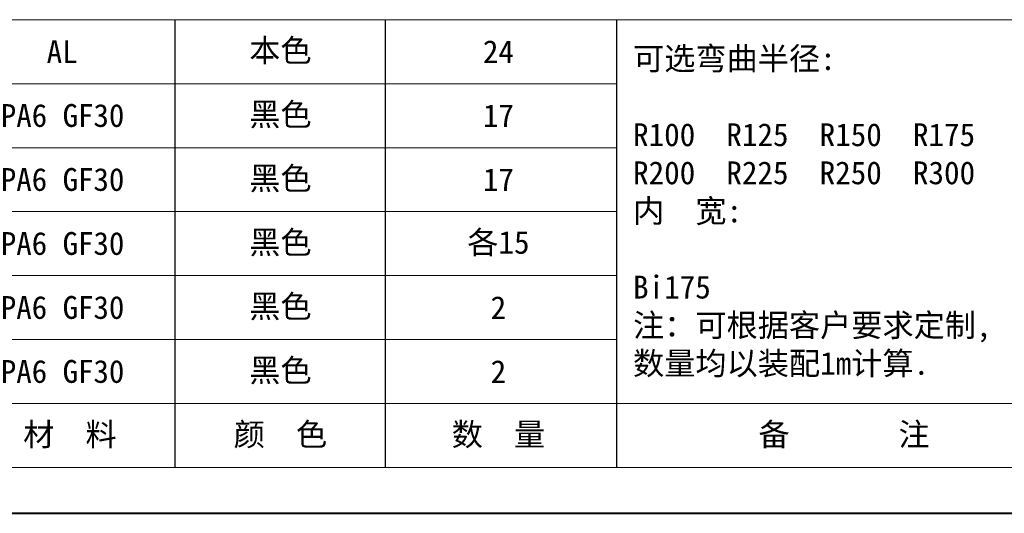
# Model space of a CAD drawing. Header units: millimetres. Extents: x 1995 to 3465, y 709 to 1742.
# Tile 2 of 45: x 2432 to 2807, y 709 to 897. Entities that reach past the tile are written whole.
import ezdxf

# ---------------------------------------------------------------- set-up
doc = ezdxf.new("R2010")
doc.units = ezdxf.units.MM
doc.layers.add('标注线', color=7, linetype='Continuous', lineweight=15)
doc.styles.add('样式 6', font='仿宋_GB2312.ttf')

msp = doc.modelspace()

# ---------------------------------------------------------------- linework, layer by layer
at = {"color": 7, "lineweight": 15}
for p, q in [((2082.188, 896.747), (2659.51, 896.747)), ((2082.188, 872.4), (2659.51, 872.4)), ((2082.188, 848.052), (2659.51, 848.052)), ((2082.188, 823.705), (2659.51, 823.705)), ((2082.188, 799.358), (2659.51, 799.358)), ((2082.188, 775.011), (2659.51, 775.011)), ((2082.188, 750.664), (2812.602, 750.664))]:
    msp.add_line(p, q, dxfattribs=at)
at = {"color": 7}
for p, q in [((2491.524, 726.317), (2491.524, 896.747)), ((2571.543, 726.317), (2571.543, 896.747)), ((2659.51, 726.317), (2659.51, 896.747))]:
    msp.add_line(p, q, dxfattribs=at)
at = {"color": 7, "lineweight": 13}
for p, q in [((2659.51, 896.747), (3438.671, 896.747)), ((2082.188, 726.317), (2812.602, 726.317))]:
    msp.add_line(p, q, dxfattribs=at)
at = {"color": 7, "lineweight": 40}
msp.add_line((1995.234, 708.926), (3456.062, 708.926), dxfattribs=at)

# ---------------------------------------------------------------- texts
at = {"layer": '标注线', "color": 7, "lineweight": 18, "char_height": 6.26069, "style": '样式 6'}
for s, insert, width, attachment_point in [('{\\H1.389x;AL}', (2448.516, 884.573), 49.29942, 5), ('{\\H1.389x;本色}', (2531.564, 884.573), 41.73793, 5), ('{\\H1.389x;24}', (2614.503, 884.573), 41.73793, 5), ('{\\H1.389x;可选弯曲半径:\\P\\PR100  R125  R150  R175 \\PR200  R225  R250  R300\\P内  宽:\\P\\PBi175\\P注：可根据客户要求定制,\\P数量均以装配1m计算.}', (2665.73, 823.475), 188.10983, 4), ('{\\H1.389x;PA6 GF30}', (2448.516, 860.226), 49.29942, 5), ('{\\H1.389x;黑色}', (2531.564, 860.226), 41.73793, 5), ('{\\H1.389x;17}', (2614.503, 860.226), 41.73793, 5), ('{\\H1.389x;PA6 GF30}', (2448.516, 835.879), 49.29942, 5), ('{\\H1.389x;黑色}', (2531.564, 835.879), 41.73793, 5), ('{\\H1.389x;17}', (2614.503, 835.879), 41.73793, 5), ('{\\H1.389x;PA6 GF30}', (2448.516, 811.532), 49.29942, 5), ('{\\H1.389x;黑色}', (2531.564, 811.532), 41.73793, 5), ('{\\H1.389x;各15}', (2614.503, 811.532), 41.73793, 5), ('{\\H1.389x;PA6 GF30}', (2448.516, 787.185), 49.29942, 5), ('{\\H1.389x;黑色}', (2531.564, 787.185), 41.73793, 5), ('{\\H1.389x;2}', (2614.503, 787.185), 41.73793, 5), ('{\\H1.389x;PA6 GF30}', (2448.516, 762.838), 49.29942, 5), ('{\\H1.389x;黑色}', (2531.564, 762.838), 41.73793, 5), ('{\\H1.389x;2}', (2614.503, 762.838), 41.73793, 5), ('{\\H1.389x; 材  料}', (2448.516, 738.49), 49.29942, 5), ('{\\H1.389x;颜  色}', (2531.564, 738.49), 41.73793, 5), ('{\\H1.389x;数  量}', (2614.503, 738.49), 41.73793, 5), ('{\\H1.389x;备       注}', (2746.016, 738.49), 91.47438, 5), ('{\\H1.389x;备       注}', (2746.016, 738.49), 91.47438, 5)]:
    msp.add_mtext(s, dxfattribs=dict(at, insert=insert, width=width, attachment_point=attachment_point))

doc.saveas('drawing.dxf')
